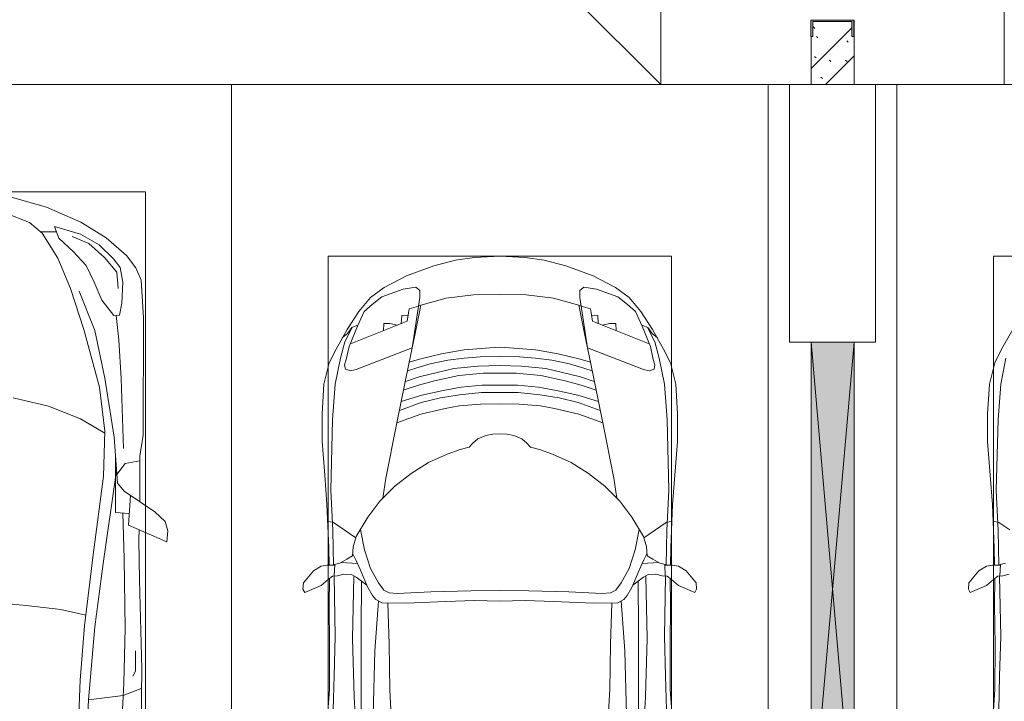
# Model space of a CAD drawing. Header units: millimetres. Extents: x -32229 to 169101, y -13689 to 125138.
# Tile 74 of 256: x 31449 to 36035, y 50076 to 53253. Entities that reach past the tile are written whole.
import ezdxf

# ---------------------------------------------------------------- set-up
doc = ezdxf.new("R2010")
doc.units = ezdxf.units.MM
for name, color, linetype, lineweight in [('A-DETL-GENF-OTLN', 7, 'Continuous', 18), ('A-FLOR-____-OTLN', 7, 'Continuous', 18), ('A-GLAZ-____-MCUT', 7, 'Continuous', 9), ('A-GLAZ-____-OTLN', 7, 'Continuous', 18), ('A-WALL-____-PATT', 7, 'Continuous', 40), ('C-PRKG-____-OTLN', 7, 'Continuous', 18), ('I-WALL-____-MCUT', 7, 'Continuous', 40), ('S-COLS-____-MCUT', 7, 'Continuous', 40), ('S-COLS-____-OTLN', 7, 'Continuous', 18)]:
    doc.layers.add(name, color=color, linetype=linetype, lineweight=lineweight)

# ---------------------------------------------------------------- blocks, each defined once
blk = doc.blocks.new('АР_Машиноместо - 4900x2400_М__5300х2500_-3113489--01 ЭМ')
at = {"layer": 'A-DETL-GENF-OTLN', "color": 254, "lineweight": 13, "true_color": 0xd4d4d4}
for p, q in [((737.8, 2818.3), (752.8, 3099)), ((1762.2, 2818.3), (1747.2, 3099)), ((571.6, 2853.3), (575.7, 2937.4)), ((1928.4, 2853.3), (1924.3, 2937.4)), ((473.9, 2913.7), (477.8, 2754.7)), ((2026.1, 2913.7), (2022.2, 2754.7)), ((564.4, 2580.5), (571.6, 2853.3)), ((1935.6, 2580.5), (1928.4, 2853.3)), ((733.8, 2606.7), (737.8, 2818.3)), ((1766.2, 2606.7), (1762.2, 2818.3)), ((477.8, 2754.7), (483.3, 2571.4)), ((2022.2, 2754.7), (2016.7, 2571.4)), ((483.3, 2571.4), (478, 2290)), ((570.6, 2291.4), (564.4, 2580.5)), ((728.4, 2415.7), (733.8, 2606.7)), ((1771.6, 2415.7), (1766.2, 2606.7)), ((1929.4, 2291.4), (1935.6, 2580.5)), ((2016.7, 2571.4), (2022, 2290)), ((471.8, 2077.7), (474.5, 2239.3)), ((2028.2, 2077.7), (2025.5, 2239.3)), ((462.8, 1889.5), (471.8, 2077.7)), ((2037.2, 1889.5), (2028.2, 2077.7)), ((470.9, 1561.4), (462.8, 1889.5)), ((2029.1, 1561.4), (2037.2, 1889.5)), ((483.4, 1395.6), (470.9, 1561.4)), ((2016.6, 1395.6), (2029.1, 1561.4)), ((507.4, 1274.3), (483.4, 1395.6)), ((1992.6, 1274.3), (2016.6, 1395.6)), ((527.9, 1198.6), (507.4, 1274.3)), ((1972.1, 1198.6), (1992.6, 1274.3)), ((561.7, 1132.1), (527.9, 1198.6)), ((818.8, 1102.9), (554, 1208.1)), ((1681.2, 1102.9), (1946, 1208.1)), ((1938.3, 1132.1), (1972.1, 1198.6)), ((709.1, 1112.7), (708.2, 1146.9)), ((1790.9, 1112.7), (1791.8, 1146.9)), ((737.7, 1113.6), (709.1, 1112.7)), ((772.6, 1121.3), (737.7, 1113.6)), ((792.9, 1076.2), (791.2, 1114.5)), ((824.1, 1063.7), (818.8, 1102.9)), ((1675.9, 1063.7), (1681.2, 1102.9)), ((1707.1, 1076.2), (1708.8, 1114.5)), ((1727.4, 1121.3), (1762.3, 1113.6)), ((1762.3, 1113.6), (1790.9, 1112.7)), ((823.3, 1074.4), (792.9, 1076.2)), ((827.7, 1045), (824.1, 1063.7)), ((1672.3, 1045), (1675.9, 1063.7)), ((1676.7, 1074.4), (1707.1, 1076.2)), ((871.3, 1031.9), (827.7, 1045)), ((1628.7, 1031.9), (1672.3, 1045))]:
    blk.add_line(p, q, dxfattribs=at)
at = {"layer": 'A-DETL-GENF-OTLN', "color": 253, "lineweight": 13, "true_color": 0xaaaaaa}
for p, q in [((446, 2964.8), (456.1, 2818.3)), ((667.8, 2638.3), (659.3, 2936)), ((1832.2, 2638.3), (1840.7, 2936)), ((2054, 2964.8), (2043.9, 2818.3)), ((604.4, 2919.4), (604.4, 2850.8)), ((1895.6, 2919.4), (1895.6, 2850.8)), ((604.4, 2850.8), (603.5, 2534.3)), ((1895.6, 2850.8), (1896.5, 2534.3)), ((456.1, 2818.3), (456.8, 2613.6)), ((2043.9, 2818.3), (2043.2, 2613.6)), ((684.8, 2406.5), (667.8, 2638.3)), ((1815.2, 2406.5), (1832.2, 2638.3)), ((456.8, 2613.6), (454.5, 2423.6)), ((2043.2, 2613.6), (2045.5, 2423.6)), ((603.5, 2534.3), (606.1, 2314.9)), ((1896.5, 2534.3), (1893.9, 2314.9)), ((454.5, 2423.6), (456, 2301.1)), ((672.8, 2399.7), (656.7, 2380.3)), ((700.6, 2415.4), (672.8, 2399.7)), ((813.8, 2416.7), (700.6, 2415.4)), ((999.2, 2409.3), (813.8, 2416.7)), ((1132.7, 2404.6), (999.2, 2409.3)), ((1250, 2406.6), (1132.7, 2404.6)), ((1250, 2406.6), (1367.3, 2404.6)), ((1367.3, 2404.6), (1500.8, 2409.3)), ((1500.8, 2409.3), (1686.2, 2416.7)), ((1686.2, 2416.7), (1799.4, 2415.4)), ((1799.4, 2415.4), (1827.2, 2399.7)), ((1827.2, 2399.7), (1843.3, 2380.3)), ((2045.5, 2423.6), (2044, 2301.1)), ((341.2, 2366.2), (333.1, 2350.6)), ((333.1, 2350.6), (335.2, 2322.3)), ((384.4, 2347.9), (341.2, 2366.2)), ((417.4, 2333.8), (384.4, 2347.9)), ((633.8, 2340.5), (600.8, 2263)), ((656.7, 2380.3), (633.8, 2340.5)), ((710, 2355.4), (685.1, 2322.3)), ((734.3, 2368.8), (710, 2355.4)), ((772.7, 2371.5), (734.3, 2368.8)), ((929.1, 2364.1), (772.7, 2371.5)), ((1115.2, 2358.7), (929.1, 2364.1)), ((1250, 2357.8), (1115.2, 2358.7)), ((1250, 2357.8), (1384.8, 2358.7)), ((1384.8, 2358.7), (1570.9, 2364.1)), ((1570.9, 2364.1), (1727.3, 2371.5)), ((1727.3, 2371.5), (1765.7, 2368.8)), ((1765.7, 2368.8), (1790, 2355.4)), ((1790, 2355.4), (1814.9, 2322.3)), ((1843.3, 2380.3), (1866.2, 2340.5)), ((1866.2, 2340.5), (1899.2, 2263)), ((2082.6, 2333.8), (2115.6, 2347.9)), ((2115.6, 2347.9), (2158.8, 2366.2)), ((2158.8, 2366.2), (2166.9, 2350.6)), ((2166.9, 2350.6), (2164.8, 2322.3)), ((335.2, 2322.3), (381.7, 2266.4)), ((449.8, 2306.1), (417.4, 2333.8)), ((470, 2290), (449.8, 2306.1)), ((580.6, 2296), (559, 2282.6)), ((630.6, 2332.9), (580.6, 2296)), ((685.1, 2322.3), (647.3, 2254.2)), ((1814.9, 2322.3), (1852.7, 2254.2)), ((1869.4, 2332.9), (1919.4, 2296)), ((1919.4, 2296), (1941, 2282.6)), ((2030, 2290), (2050.2, 2306.1)), ((2050.2, 2306.1), (2082.6, 2333.8)), ((2164.8, 2322.3), (2118.3, 2266.4)), ((381.7, 2266.4), (417.4, 2243.4)), ((493.6, 2288.6), (470, 2290)), ((482, 2235.6), (479.1, 2288.7)), ((523.3, 2281.2), (493.6, 2288.6)), ((559, 2282.6), (523.3, 2281.2)), ((600.8, 2263), (579.9, 2213.8)), ((647.3, 2254.2), (619.7, 2168.6)), ((1852.7, 2254.2), (1880.3, 2168.6)), ((1899.2, 2263), (1920.1, 2213.8)), ((1941, 2282.6), (1976.7, 2281.2)), ((1976.7, 2281.2), (2006.4, 2288.6)), ((2006.4, 2288.6), (2030, 2290)), ((2018, 2235.6), (2020.9, 2288.7)), ((2118.3, 2266.4), (2082.6, 2243.4)), ((417.4, 2243.4), (445.1, 2238.7)), ((445.1, 2238.7), (481.8, 2239.5)), ((453, 2159.1), (455, 2238.9)), ((505.1, 2230), (467.5, 2239.2)), ((536.7, 2211.8), (505.1, 2230)), ((586.6, 2231.3), (510.1, 2227.1)), ((564.3, 2195.4), (536.7, 2211.8)), ((579.9, 2213.8), (564.9, 2186.5)), ((1913.4, 2231.3), (1989.9, 2227.1)), ((1920.1, 2213.8), (1935.1, 2186.5)), ((1935.7, 2195.4), (1963.3, 2211.8)), ((1963.3, 2211.8), (1994.9, 2230)), ((1994.9, 2230), (2032.5, 2239.2)), ((2054.9, 2238.7), (2018.2, 2239.5)), ((2047, 2159.1), (2045, 2238.9)), ((2082.6, 2243.4), (2054.9, 2238.7)), ((444.9, 1956.8), (453, 2159.1)), ((567.1, 2153.8), (564.3, 2195.4)), ((619.7, 2168.6), (600.3, 2072.7)), ((1880.3, 2168.6), (1899.7, 2072.7)), ((1932.9, 2153.8), (1935.7, 2195.4)), ((2055.1, 1956.8), (2047, 2159.1)), ((578.8, 2112.6), (525.5, 2074.6)), ((580.7, 2105.7), (567.1, 2153.8)), ((1919.3, 2105.7), (1932.9, 2153.8)), ((1921.2, 2112.6), (1974.5, 2074.6)), ((525.5, 2074.6), (475.1, 2041)), ((634.6, 2015), (580.7, 2105.7)), ((1865.4, 2015), (1919.3, 2105.7)), ((1974.5, 2074.6), (2024.9, 2041)), ((475.1, 2041), (447.5, 2034.4)), ((2024.9, 2041), (2052.5, 2034.4)), ((690.7, 1941.6), (634.6, 2015)), ((1809.3, 1941.6), (1865.4, 2015)), ((434.8, 1820.7), (444.9, 1956.8)), ((761.1, 1871.7), (690.7, 1941.6)), ((718.3, 1834.2), (705.7, 1926.7)), ((1738.9, 1871.7), (1809.3, 1941.6)), ((1781.7, 1834.2), (1794.3, 1926.7)), ((2065.2, 1820.7), (2055.1, 1956.8)), ((837.5, 1812.1), (761.1, 1871.7)), ((1662.5, 1812.1), (1738.9, 1871.7)), ((422, 1662.9), (434.8, 1820.7)), ((770, 1576.5), (718.3, 1834.2)), ((917, 1761.1), (837.5, 1812.1)), ((1583, 1761.1), (1662.5, 1812.1)), ((1730, 1576.5), (1781.7, 1834.2)), ((2078, 1662.9), (2065.2, 1820.7)), ((1004.2, 1721.4), (917, 1761.1)), ((1495.8, 1721.4), (1583, 1761.1)), ((1064.9, 1700.5), (1004.2, 1721.4)), ((1107.2, 1689.8), (1064.9, 1700.5)), ((1392.8, 1689.8), (1435.1, 1700.5)), ((1435.1, 1700.5), (1495.8, 1721.4)), ((422, 1534.1), (422, 1662.9)), ((1123.5, 1670.9), (1107.2, 1689.8)), ((1147.5, 1650.5), (1123.5, 1670.9)), ((1352.5, 1650.5), (1376.5, 1670.9)), ((1376.5, 1670.9), (1392.8, 1689.8)), ((2078, 1534.1), (2078, 1662.9)), ((1184.7, 1635.7), (1147.5, 1650.5)), ((1217.8, 1629.1), (1184.7, 1635.7)), ((1217.8, 1629.1), (1250, 1626.8)), ((1282.2, 1629.1), (1250, 1626.8)), ((1282.2, 1629.1), (1315.3, 1635.7)), ((1315.3, 1635.7), (1352.5, 1650.5)), ((826.8, 1300.9), (770, 1576.5)), ((881.7, 1536.4), (770, 1576.5)), ((1618.3, 1536.4), (1730, 1576.5)), ((1673.2, 1300.9), (1730, 1576.5)), ((430.8, 1396.6), (422, 1534.1)), ((884.3, 1480.8), (782, 1518.1)), ((994.9, 1509.3), (881.7, 1536.4)), ((1505.1, 1509.3), (1618.3, 1536.4)), ((1615.7, 1480.8), (1718, 1518.1)), ((2069.2, 1396.6), (2078, 1534.1)), ((887, 1446.5), (790.4, 1477.3)), ((973.4, 1459.7), (884.3, 1480.8)), ((1060, 1496.1), (994.9, 1509.3)), ((1159.3, 1489.1), (1060, 1496.1)), ((1250, 1488.3), (1159.3, 1489.1)), ((1250, 1488.3), (1340.7, 1489.1)), ((1340.7, 1489.1), (1440, 1496.1)), ((1440, 1496.1), (1505.1, 1509.3)), ((1526.6, 1459.7), (1615.7, 1480.8)), ((1613, 1446.5), (1709.6, 1477.3)), ((871.4, 1401.1), (800.5, 1424.6)), ((986.2, 1425.6), (887, 1446.5)), ((1061.9, 1445.7), (973.4, 1459.7)), ((1070, 1410.4), (986.2, 1425.6)), ((1163.9, 1435.1), (1061.9, 1445.7)), ((1250, 1435.1), (1163.9, 1435.1)), ((1250, 1435.1), (1336.1, 1435.1)), ((1336.1, 1435.1), (1438.1, 1445.7)), ((1430, 1410.4), (1513.8, 1425.6)), ((1438.1, 1445.7), (1526.6, 1459.7)), ((1513.8, 1425.6), (1613, 1446.5)), ((1628.6, 1401.1), (1699.5, 1424.6)), ((455.7, 1296.1), (430.8, 1396.6)), ((873.8, 1361.2), (809.9, 1383.1)), ((945.3, 1380.6), (871.4, 1401.1)), ((1059, 1354.8), (945.3, 1380.6)), ((1168.3, 1399.8), (1070, 1410.4)), ((1250, 1400.1), (1168.3, 1399.8)), ((1250, 1400.1), (1331.7, 1399.8)), ((1331.7, 1399.8), (1430, 1410.4)), ((1441, 1354.8), (1554.7, 1380.6)), ((1554.7, 1380.6), (1628.6, 1401.1)), ((1626.2, 1361.2), (1690.1, 1383.1)), ((2044.3, 1296.1), (2069.2, 1396.6)), ((531.8, 1326), (554.4, 1333.3)), ((554.4, 1333.3), (580.7, 1327.1)), ((859.1, 1321.2), (819.9, 1334.4)), ((958.3, 1341.1), (873.8, 1361.2)), ((1035, 1323.2), (958.3, 1341.1)), ((1174.5, 1344.2), (1059, 1354.8)), ((1250, 1344.9), (1174.5, 1344.2)), ((1250, 1344.9), (1325.5, 1344.2)), ((1325.5, 1344.2), (1441, 1354.8)), ((1465, 1323.2), (1541.7, 1341.1)), ((1541.7, 1341.1), (1626.2, 1361.2)), ((1640.9, 1321.2), (1680.1, 1334.4)), ((1945.6, 1333.3), (1919.3, 1327.1)), ((1968.2, 1326), (1945.6, 1333.3)), ((487.4, 1232.1), (455.7, 1296.1)), ((527.2, 1305.2), (531.8, 1326)), ((535, 1280.6), (527.2, 1305.2)), ((580.7, 1327.1), (841.1, 1225.9)), ((853.8, 1167.4), (826.8, 1300.9)), ((876.3, 1278.7), (828.3, 1293.7)), ((925.2, 1301.6), (859.1, 1321.2)), ((1007.1, 1283.7), (925.2, 1301.6)), ((1148.3, 1312.4), (1035, 1323.2)), ((1250, 1309.3), (1148.3, 1312.4)), ((1250, 1309.3), (1351.7, 1312.4)), ((1351.7, 1312.4), (1465, 1323.2)), ((1492.9, 1283.7), (1574.8, 1301.6)), ((1574.8, 1301.6), (1640.9, 1321.2)), ((1623.7, 1278.7), (1671.7, 1293.7)), ((1646.2, 1167.4), (1673.2, 1300.9)), ((1919.3, 1327.1), (1658.9, 1225.9)), ((1965, 1280.6), (1972.8, 1305.2)), ((1972.8, 1305.2), (1968.2, 1326)), ((2012.6, 1232.1), (2044.3, 1296.1)), ((548.2, 1220.1), (535, 1280.6)), ((978.6, 1254.6), (876.3, 1278.7)), ((1084.1, 1236), (978.6, 1254.6)), ((1083.6, 1274.6), (1007.1, 1283.7)), ((1159.1, 1267.9), (1083.6, 1274.6)), ((1250, 1266.6), (1159.1, 1267.9)), ((1250, 1266.6), (1340.9, 1267.9)), ((1340.9, 1267.9), (1416.4, 1274.6)), ((1415.9, 1236), (1521.4, 1254.6)), ((1416.4, 1274.6), (1492.9, 1283.7)), ((1521.4, 1254.6), (1623.7, 1278.7)), ((1951.8, 1220.1), (1965, 1280.6)), ((539.3, 1140.4), (487.4, 1232.1)), ((586.9, 1126.3), (548.2, 1220.1)), ((841.1, 1225.9), (877.7, 991.4)), ((1182.5, 1227.5), (1084.1, 1236)), ((1250, 1223.7), (1182.5, 1227.5)), ((1250, 1223.7), (1317.5, 1227.5)), ((1317.5, 1227.5), (1415.9, 1236)), ((1658.9, 1225.9), (1622.3, 991.4)), ((1913.1, 1126.3), (1951.8, 1220.1)), ((1960.7, 1140.4), (2012.6, 1232.1)), ((540.4, 1159.6), (516.2, 1180.5)), ((561.3, 1132.6), (540.4, 1159.6)), ((882.6, 1027.5), (853.8, 1167.4)), ((1617.4, 1027.5), (1646.2, 1167.4)), ((1938.7, 1132.6), (1959.6, 1159.6)), ((1959.6, 1159.6), (1983.8, 1180.5)), ((593.2, 1056.8), (539.3, 1140.4)), ((589, 1121.6), (561.3, 1132.6)), ((617.9, 1057.3), (586.9, 1126.3)), ((1882.1, 1057.3), (1913.1, 1126.3)), ((1906.8, 1056.8), (1960.7, 1140.4)), ((1911, 1121.6), (1938.7, 1132.6)), ((647.2, 992.8), (593.2, 1056.8)), ((654.7, 1024.4), (617.9, 1057.3)), ((1845.3, 1024.4), (1882.1, 1057.3)), ((1852.8, 992.8), (1906.8, 1056.8)), ((700.9, 989.1), (655, 1024.3)), ((1000.2, 994.5), (871.4, 1031.3)), ((1499.8, 994.5), (1628.6, 1031.3)), ((1799.1, 989.1), (1845, 1024.3)), ((711.9, 946.2), (647.2, 992.8)), ((800.1, 952.6), (700.9, 989.1)), ((877.7, 991.4), (877.7, 958.9)), ((1127.4, 979.8), (1000.2, 994.5)), ((1250, 977.6), (1127.4, 979.8)), ((1250, 977.6), (1372.6, 979.8)), ((1372.6, 979.8), (1499.8, 994.5)), ((1622.3, 991.4), (1622.3, 958.9)), ((1699.9, 952.6), (1799.1, 989.1)), ((1788.1, 946.2), (1852.8, 992.8)), ((815.8, 891), (711.9, 946.2)), ((859, 944.1), (800.1, 952.6)), ((877.7, 958.9), (859, 944.1)), ((1622.3, 958.9), (1641, 944.1)), ((1641, 944.1), (1699.9, 952.6)), ((1684.2, 891), (1788.1, 946.2)), ((943.3, 845.1), (815.8, 891)), ((1556.7, 845.1), (1684.2, 891)), ((1044.2, 818.6), (943.3, 845.1)), ((1455.8, 818.6), (1556.7, 845.1)), ((1132.7, 806), (1044.2, 818.6)), ((1250, 800), (1132.7, 806)), ((1250, 800), (1367.3, 806)), ((1367.3, 806), (1455.8, 818.6))]:
    blk.add_line(p, q, dxfattribs=at)
at = {"layer": 'C-PRKG-____-OTLN', "color": 253, "lineweight": 13, "true_color": 0xaaaaaa}
for p, q in [((0, 0), (0, 5300)), ((2500, 0), (2500, 5300)), ((450, 800), (450, 4500)), ((2050, 800), (2050, 4500)), ((450, 800), (2050, 800)), ((2500, 0), (0, 0))]:
    blk.add_line(p, q, dxfattribs=at)
blk = doc.blocks.new('АР_Машиноместо - 5300x2500_С-V10--01 ЭМ')
at = {"layer": 'A-DETL-GENF-OTLN', "color": 253, "lineweight": 13, "true_color": 0xaaaaaa}
for p, q in [((1447.4, -517.5), (1638.2, -571.6)), ((1638.2, -571.6), (1798.2, -640.4)), ((1449.3, -599.4), (1558.6, -642.2)), ((1798.2, -640.4), (1915.6, -714.6)), ((1558.6, -642.2), (1618.5, -691.6)), ((1611.6, -685.9), (1684.8, -686.6)), ((1695.5, -715.7), (1675.4, -660.9)), ((1675.4, -660.9), (1796.5, -696.4)), ((1618.5, -691.6), (1690.9, -809.4)), ((1762.5, -778.3), (1695.5, -715.7)), ((1796.5, -696.4), (1883.5, -746.4)), ((1915.6, -714.6), (2011, -795.6)), ((1822.6, -843.7), (1762.5, -778.3)), ((1883.5, -746.4), (1950, -812.3)), ((1690.9, -809.4), (1750.8, -950.3)), ((1950, -812.3), (1980.9, -851.5)), ((2011, -795.6), (2054.1, -853.1)), ((1860.9, -920), (1822.6, -843.7)), ((1980.9, -851.5), (1994.3, -920)), ((2054.1, -853.1), (2079.1, -910.7)), ((2079.1, -910.7), (2090.5, -1087)), ((1750.8, -950.3), (1812.6, -1141)), ((1896.6, -1004.8), (1860.9, -920)), ((1994.3, -920), (1989.8, -1018.7)), ((1951.5, -1076.2), (1896.6, -1004.8)), ((1989.8, -1018.7), (1978.5, -1074.5)), ((1978.5, -1074.5), (1951.5, -1076.2)), ((2090.5, -1087), (2089.4, -1634.2)), ((1812.6, -1141), (1884.6, -1410.3)), ((1884.6, -1410.3), (1910.6, -1615.5)), ((1647.2, -1499), (1483.4, -1459.9)), ((1796.4, -1557.1), (1647.2, -1499)), ((1909.6, -1624.3), (1796.4, -1557.1)), ((1910.6, -1615.5), (1904.2, -1824.8)), ((1953.5, -1642.6), (1969.4, -1857.6)), ((2089.4, -1634.2), (2073.5, -1730.9)), ((1959.1, -1993.7), (1960.2, -1733.1)), ((2073.5, -1730.9), (2072.5, -1943)), ((1966.4, -1816.8), (2005, -1765.3)), ((2005, -1765.3), (2073.4, -1753.4)), ((1904.2, -1824.8), (1855.4, -2191.8)), ((1903, -2231), (1965, -1798.3)), ((1969.4, -1857.6), (1999.4, -1894.5)), ((1999.4, -1894.5), (2142.2, -1990.1)), ((2020.1, -2052.9), (2029, -1914.3)), ((1959.1, -1993.7), (2023.7, -1997.9)), ((1994.1, -1996), (2000, -2210.1)), ((2142.2, -1990.1), (2190.5, -2036.1)), ((2198.6, -2130.5), (2020.1, -2052.9)), ((2190.5, -2036.1), (2203.2, -2079.9)), ((2067.7, -2119.9), (2069.3, -2073.9)), ((2203.2, -2079.9), (2198.6, -2130.5)), ((2071.8, -2308.5), (2067.7, -2119.9)), ((1855.4, -2191.8), (1815.8, -2522.3)), ((1863.4, -2526.5), (1903, -2231)), ((2000, -2210.1), (2004.3, -2532.3)), ((2082.5, -2723), (2071.8, -2308.5)), ((1815.8, -2522.3), (1795.1, -2775.5)), ((1863.4, -2526.5), (1834.2, -2867.4)), ((2004.3, -2532.3), (1998.6, -2789.7)), ((2052.2, -2638.7), (2052.2, -2733.7)), ((2052.2, -2733.7), (2040.3, -2756.2)), ((2073.5, -3446.8), (2082.5, -2723)), ((1795.1, -2775.5), (1768.8, -3507.6)), ((1998.6, -2789.7), (1969.1, -3374.8)), ((1994.9, -2846.9), (2079.1, -2813.3)), ((1834.4, -2864.6), (1821.3, -3159.5)), ((1834.2, -2867.4), (1994.9, -2846.9))]:
    blk.add_line(p, q, dxfattribs=at)
at = {"layer": 'A-DETL-GENF-OTLN', "color": 254, "lineweight": 13, "true_color": 0xd4d4d4}
for p, q in [((1757.4, -707.8), (1835.3, -739.9)), ((1835.3, -739.9), (1908.3, -805)), ((1908.3, -805), (1965.5, -874.4)), ((1965.5, -874.4), (1971.9, -949.5)), ((1789.8, -962.8), (1863.3, -1146)), ((1962.6, -1076.1), (1975.1, -1188.6)), ((1863.3, -1146), (1909.7, -1367.8)), ((1975.1, -1188.6), (1986.1, -1368.9)), ((1909.7, -1367.8), (1953.5, -1642.6)), ((1986.1, -1368.9), (1997.7, -1696.3)), ((1544.3, -2426.8), (1394.5, -2413.7)), ((1705.4, -2446), (1544.3, -2426.8)), ((1822.1, -2473), (1705.4, -2446))]:
    blk.add_line(p, q, dxfattribs=at)
at = {"layer": 'C-PRKG-____-OTLN', "color": 253, "lineweight": 13, "true_color": 0xaaaaaa}
for p, q in [((2500, 0), (0, 0)), ((2500, 0), (2500, -5300)), ((400, -500), (2100, -500)), ((2100, -500), (2100, -4800))]:
    blk.add_line(p, q, dxfattribs=at)
blk = doc.blocks.new('АР_Машиноместо - 4900x2400_М__5300х2500_-V11--01 ЭМ')
at = {"layer": 'A-DETL-GENF-OTLN', "color": 253, "lineweight": 13, "true_color": 0xaaaaaa}
for p, q in [((539.3, -1140.4), (487.4, -1232.1)), ((487.4, -1232.1), (455.7, -1296.1)), ((455.7, -1296.1), (430.8, -1396.6)), ((430.8, -1396.6), (422, -1534.1)), ((422, -1534.1), (422, -1662.9)), ((422, -1662.9), (434.8, -1820.7)), ((434.8, -1820.7), (444.9, -1956.8)), ((444.9, -1956.8), (453, -2159.1)), ((475.1, -2041), (447.5, -2034.4)), ((525.5, -2074.6), (475.1, -2041)), ((453, -2159.1), (455, -2238.9)), ((381.7, -2266.4), (417.4, -2243.4)), ((417.4, -2243.4), (445.1, -2238.7)), ((445.1, -2238.7), (481.8, -2239.5)), ((505.1, -2230), (467.5, -2239.2)), ((482, -2235.6), (479.1, -2288.7)), ((335.2, -2322.3), (381.7, -2266.4)), ((470, -2290), (449.8, -2306.1)), ((493.6, -2288.6), (470, -2290)), ((523.3, -2281.2), (493.6, -2288.6)), ((333.1, -2350.6), (335.2, -2322.3)), ((417.4, -2333.8), (384.4, -2347.9)), ((449.8, -2306.1), (417.4, -2333.8)), ((454.5, -2423.6), (456, -2301.1)), ((341.2, -2366.2), (333.1, -2350.6)), ((384.4, -2347.9), (341.2, -2366.2)), ((456.8, -2613.6), (454.5, -2423.6)), ((456.1, -2818.3), (456.8, -2613.6)), ((446, -2964.8), (456.1, -2818.3))]:
    blk.add_line(p, q, dxfattribs=at)
at = {"layer": 'A-DETL-GENF-OTLN', "color": 254, "lineweight": 13, "true_color": 0xd4d4d4}
for p, q in [((507.4, -1274.3), (483.4, -1395.6)), ((483.4, -1395.6), (470.9, -1561.4)), ((470.9, -1561.4), (462.8, -1889.5)), ((462.8, -1889.5), (471.8, -2077.7)), ((471.8, -2077.7), (474.5, -2239.3)), ((483.3, -2571.4), (478, -2290)), ((477.8, -2754.7), (483.3, -2571.4)), ((473.9, -2913.7), (477.8, -2754.7))]:
    blk.add_line(p, q, dxfattribs=at)
at = {"layer": 'C-PRKG-____-OTLN', "color": 253, "lineweight": 13, "true_color": 0xaaaaaa}
for p, q in [((2500, 0), (0, 0)), ((0, 0), (0, -5300)), ((450, -800), (450, -4500)), ((450, -800), (2050, -800))]:
    blk.add_line(p, q, dxfattribs=at)
blk = doc.blocks.new('АР_Отверстие прямоугольное - ОВВ-4898534--01 ЭМ')
at = {"layer": 'A-GLAZ-____-OTLN', "lineweight": 13, "true_color": 0xf0f0f0}
blk.add_hatch(color=7, dxfattribs=at).paths.add_polyline_path([(1275, 100), (-1025, 100), (-1025, -100), (1275, -100)])
at = {"layer": 'A-GLAZ-____-MCUT', "color": 253, "lineweight": 13, "true_color": 0xaaaaaa}
for p, q in [((-1025, 100), (-1025, -100)), ((1275, 100), (1275, -100))]:
    blk.add_line(p, q, dxfattribs=at)
at = {"layer": 'A-GLAZ-____-OTLN', "color": 253, "lineweight": 5, "true_color": 0xaaaaaa}
for p, q in [((1275, 100), (-1025, -100)), ((-1025, 100), (1275, -100))]:
    blk.add_line(p, q, dxfattribs=at)
at = {"layer": 'A-GLAZ-____-OTLN', "color": 253, "lineweight": 13, "true_color": 0xaaaaaa}
for p, q in [((1275, 100), (-1025, 100)), ((-1025, 100), (-1025, -100)), ((1275, -100), (1275, 100)), ((-1025, -100), (1275, -100))]:
    blk.add_line(p, q, dxfattribs=at)
blk = doc.blocks.new('АР_Фахверк_ _Швеллер полки параллельные_ - 20П-6181214--01 ЭМ')
at = {"layer": 'S-COLS-____-OTLN', "lineweight": 15, "true_color": 0xaaaaaa}
blk.add_hatch(color=253, dxfattribs=at).paths.add_polyline_path([(53, -91), (-17.8, -91), (-17.8, 91), (53, 91), (53, 100), (-23, 100), (-23, -100), (53, -99)])
at = {"layer": 'S-COLS-____-MCUT', "color": 253, "lineweight": 15, "true_color": 0xaaaaaa}
for p, q in [((53, 100), (-23, 100)), ((-23, 100), (-23, -100)), ((53, 91), (53, 100)), ((-17.8, -91), (-17.8, 91)), ((-17.8, 91), (53, 91)), ((53, -91), (-17.8, -91)), ((53, -100), (53, -91)), ((-23, -100), (53, -100))]:
    blk.add_line(p, q, dxfattribs=at)
blk = doc.blocks.new('Наметкина 10_РД_АР_П_отсоединено_rvt-1--01 ЭМ')
at = {"layer": 'A-WALL-____-PATT', "lineweight": 5, "true_color": 0xaaaaaa}
h = blk.add_hatch(dxfattribs=at)
h.set_pattern_fill('FP_6', color=253, style=0, pattern_type=2)
h.set_pattern_definition([(135, (300.56, 377.28), (-565.6854, 6e-14), [10, -790]), (135, (349.8, 474.73), (-565.6854, 6e-14), [10, -790]), (135, (423.93, 473.06), (-565.6854, 6e-14), [10, -790]), (135, (229.92, 447.9), (-565.6854, 6e-14), [10, -790]), (135, (155.08, 447.9), (-565.6854, 6e-14), [10, -790]), (135, (114.9, 369.03), (-565.6854, 6e-14), [10, -790]), (135, (132.43, 285.8), (-565.6854, 6e-14), [10, -790]), (135, (214.66, 322), (-565.6854, 6e-14), [10, -790]), (135, (198.16, 261.88), (-565.6854, 6e-14), [10, -790]), (135, (45.2, 272.9), (-565.6854, 6e-14), [10, -790]), (135, (42.32, 336.16), (-565.6854, 6e-14), [10, -790]), (135, (92.26, 192.24), (-565.6854, 6e-14), [10, -790]), (135, (7.07, 149.2), (-565.6854, 6e-14), [10, -790]), (135, (80.6, 95.1), (-565.6854, 6e-14), [10, -790]), (135, (79.53, 36.94), (-565.6854, 6e-14), [10, -790]), (135, (153.87, 74.56), (-565.6854, 6e-14), [10, -790]), (135, (228.35, 124.8), (-565.6854, 6e-14), [10, -790]), (135, (279.75, 180.4), (-565.6854, 6e-14), [10, -790]), (135, (282.9, 31.63), (-565.6854, 6e-14), [10, -790]), (135, (377.38, 53.45), (-565.6854, 6e-14), [10, -790]), (135, (352.28, 102.7), (-565.6854, 6e-14), [10, -790]), (135, (354.05, 0), (-565.6854, 6e-14), [10, -790]), (135, (553.23, 16.45), (-565.6854, 6e-14), [10, -790]), (135, (542.38, 63.45), (-565.6854, 6e-14), [10, -790]), (135, (536.58, 239.3), (-565.6854, 6e-14), [10, -790]), (135, (475.85, 203.9), (-565.6854, 6e-14), [10, -790]), (135, (475.85, 316.54), (-565.6854, 6e-14), [10, -790]), (135, (520.8, 408.7), (-565.6854, 6e-14), [10, -790]), (135, (551.1, 470.8), (-565.6854, 6e-14), [10, -790]), (135, (235.25, 537.93), (-565.6854, 6e-14), [10, -790]), (135, (407.25, 547.65), (-565.6854, 6e-14), [10, -790]), (135, (94.5, 558.6), (-565.6854, 6e-14), [10, -790]), (135, (46.4, 532.3), (-565.6854, 6e-14), [10, -790]), (135, (85.56, 465.04), (-565.6854, 6e-14), [10, -790]), (135, (355.53, 181.14), (-565.6854, 6e-14), [10, -790]), (135, (362.23, 243.6), (-565.6854, 6e-14), [10, -790]), (135, (413.45, 344.1), (-565.6854, 6e-14), [10, -790]), (135, (286.3, 273.25), (-565.6854, 6e-14), [10, -790]), (135, (423.02, 263.72), (-565.6854, 6e-14), [10, -790]), (135, (162.94, 190.2), (-565.6854, 6e-14), [10, -790]), (135, (470.25, 120.93), (-565.6854, 6e-14), [10, -790]), (135, (484.48, 9.78), (-565.6854, 6e-14), [10, -790]), (45, (0, 212.13), (-565.6854, 0), []), (45, (212.13, 0), (-565.6854, 0), []), (45, (353.55, 0), (-565.6854, 0), []), (45, (0, 353.55), (-565.6854, 0), [])])
h.paths.add_polyline_path([(35335.3, 52950), (35334.3, 53174), (35325.3, 53174), (35325.3, 53244.8), (35143.3, 53244.8), (35143.3, 53174), (35135.3, 53174), (35135.3, 52950), (35334.3, 52950)])
at = {"layer": 'A-FLOR-____-OTLN', "color": 253, "lineweight": 13, "true_color": 0xaaaaaa}
for p, q in [((34435.3, 58950), (34435.3, 52950)), ((34435.3, 58950), (34435.3, 52950)), ((36035.3, 52950), (36035.3, 58950)), ((31535.3, 55850), (34435.3, 52950)), ((34435.3, 52950), (27335.3, 52950)), ((35035.3, 52950), (27335.3, 52950)), ((34435.3, 52950), (35035.3, 52950)), ((43135.3, 52950), (35435.3, 52950)), ((35435.3, 52950), (36035.3, 52950)), ((35135.3, 51750), (35035.3, 51750)), ((35435.3, 51750), (35335.3, 51750))]:
    blk.add_line(p, q, dxfattribs=at)
at = {"layer": 'I-WALL-____-MCUT', "color": 253, "lineweight": 13, "true_color": 0xaaaaaa}
for p, q in [((35335.3, 52950), (35335.3, 53250)), ((35135.3, 53174), (35135.3, 52950)), ((35135.3, 52950), (35335.3, 52950)), ((35135.3, 51750), (35135.3, 49450)), ((35335.3, 51750), (35135.3, 51750)), ((35335.3, 49450), (35335.3, 51750))]:
    blk.add_line(p, q, dxfattribs=at)
at = {"layer": 'S-COLS-____-MCUT', "color": 253, "lineweight": 15, "true_color": 0xaaaaaa}
for p, q in [((35435.3, 52950), (35035.3, 52950)), ((35035.3, 52950), (35035.3, 51750)), ((35435.3, 51750), (35435.3, 52950)), ((35035.3, 51750), (35135.3, 51750)), ((35135.3, 51750), (35335.3, 51750)), ((35335.3, 51750), (35435.3, 51750))]:
    blk.add_line(p, q, dxfattribs=at)
at = {"layer": 'A-GLAZ-____-OTLN', "color": 253, "lineweight": 13, "true_color": 0xaaaaaa, "rotation": 269.9999999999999}
blk.add_blockref('АР_Отверстие прямоугольное - ОВВ-4898534--01 ЭМ', (35235.3, 50725), dxfattribs=at)
at = {"layer": 'C-PRKG-____-OTLN', "color": 253, "lineweight": 13, "true_color": 0xaaaaaa}
for name, p in [('АР_Машиноместо - 5300x2500_С-V10--01 ЭМ', (29935.3, 52950)), ('АР_Машиноместо - 4900x2400_М__5300х2500_-V11--01 ЭМ', (35535.3, 52950))]:
    blk.add_blockref(name, p, dxfattribs=at)
at = {"layer": 'C-PRKG-____-OTLN', "color": 253, "lineweight": 13, "true_color": 0xaaaaaa, "rotation": 180}
blk.add_blockref('АР_Машиноместо - 4900x2400_М__5300х2500_-3113489--01 ЭМ', (34935.3, 52950), dxfattribs=at)
at = {"layer": 'S-COLS-____-OTLN', "color": 253, "lineweight": 13, "true_color": 0xaaaaaa, "rotation": 270.0000000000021}
blk.add_blockref('АР_Фахверк_ _Швеллер полки параллельные_ - 20П-6181214--01 ЭМ', (35234.3, 53227), dxfattribs=at)

msp = doc.modelspace()

# ---------------------------------------------------------------- block references
at = {"lineweight": 5}
msp.add_blockref('Наметкина 10_РД_АР_П_отсоединено_rvt-1--01 ЭМ', (0, 0), dxfattribs=at)

doc.saveas('drawing.dxf')
